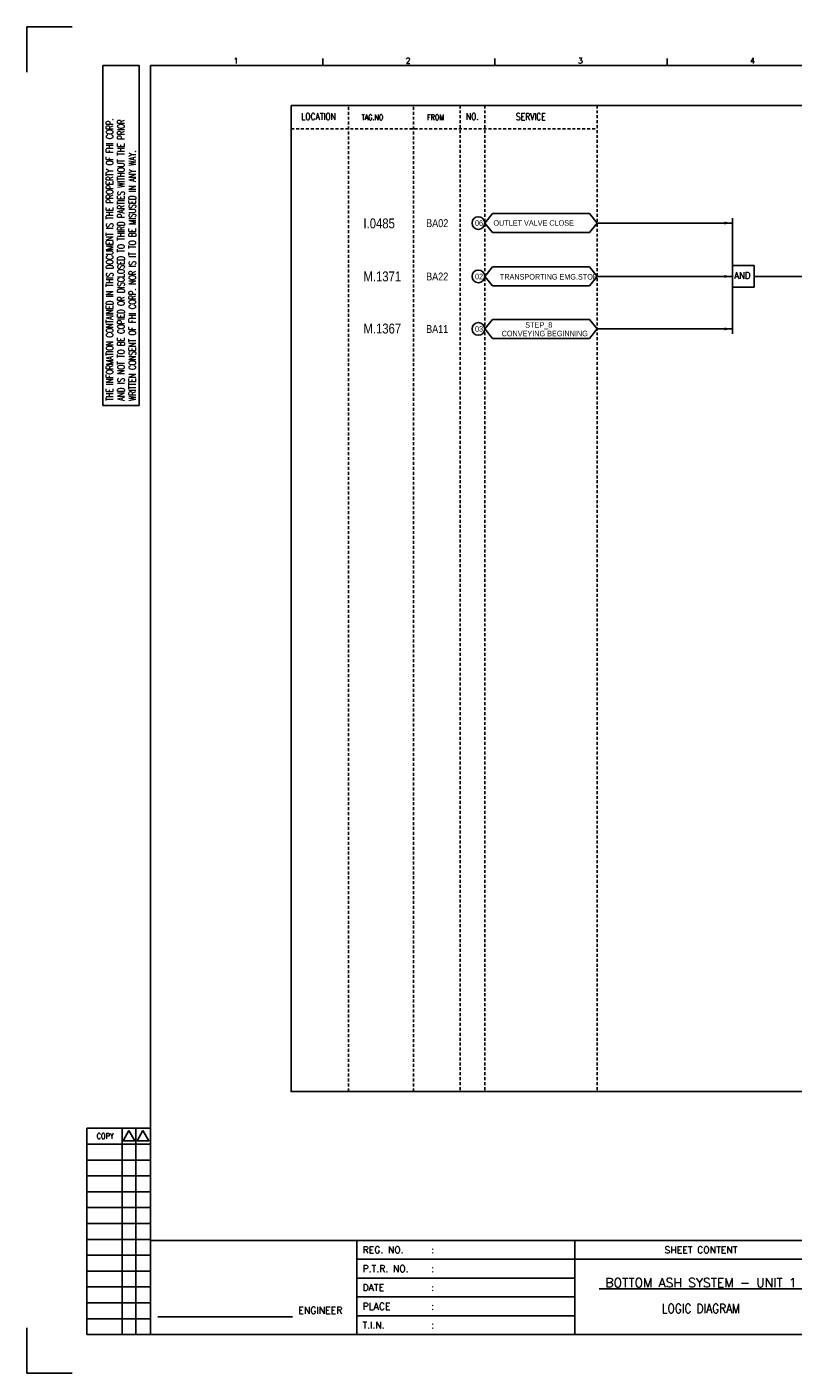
# Model space of a CAD drawing. Extents: x 1576 to 2542, y 416 to 1098.
# Tile 1 of 3: x 1576 to 1965, y 416 to 1098. Entities that reach past the tile are written whole.
import ezdxf
from ezdxf.enums import TextEntityAlignment as Align

# ---------------------------------------------------------------- set-up
doc = ezdxf.new("R2010")
doc.units = 0
doc.header["$MEASUREMENT"] = 0
doc.linetypes.add('HIDDEN', pattern=[4, 1.5, -1, 1.5])
doc.layers.get('0').update_dxf_attribs({"linetype": 'CONTINUOUS'})
doc.layers.get('DEFPOINTS').update_dxf_attribs({"linetype": 'CONTINUOUS'})
for name, color, linetype in [('CON', 4, 'CONTINUOUS'), ('DCS', 7, 'CONTINUOUS'), ('DIM', 3, 'CONTINUOUS'), ('HID', 2, 'HIDDEN'), ('TEXT', 7, 'CONTINUOUS'), ('圖框CON', 4, 'CONTINUOUS'), ('圖框DIM', 3, 'CONTINUOUS'), ('框線', 6, 'CONTINUOUS')]:
    doc.layers.add(name, color=color, linetype=linetype)
doc.styles.add('DAYUKP', font='complex', dxfattribs={"bigfont": 'DAYUKP.SHX'})
doc.styles.add('E4', font='simplex.shx', dxfattribs={"height": 4})
doc.styles.add('ROMANS', font='romans', dxfattribs={"width": 0.8})
doc.styles.add('style3', font='ARIALN.TTF')

# ---------------------------------------------------------------- blocks, each defined once
blk = doc.blocks.new('LEADER')
at = {"layer": 'CON'}
blk.add_solid([(0.85, -0.57), (0.85, -1.57), (3.85, -1.07)], dxfattribs=at)
blk = doc.blocks.new('Sht_Cont_T3')
at = {"layer": 'TEXT', "color": 3, "linetype": 'Continuous', "style": 'E4'}
for tag, p in [('$SHT_CONT_L1$', (55.63, 24.91)), ('$SHT_CONT_L2$', (55.63, 16.61)), ('$SHT_CONT_L3$', (55.63, 8.3))]:
    blk.add_attdef(tag, text='', height=4, dxfattribs=at).set_placement(p, align=Align.MIDDLE)
blk = doc.blocks.new('1')
at = {"layer": 'CON'}
blk.add_lwpolyline([(1523.67, 26.6), (1523.67, 74.29)], dxfattribs=at)
at = {"layer": 'CON', "ltscale": 500}
for points in [[(1523.67, 64.75), (1413.11, 64.75)], [(1651.45, 64.75), (1523.67, 64.75)], [(1523.67, 55.22), (1413.11, 55.22)], [(1523.67, 45.69), (1413.11, 45.69)], [(1523.67, 36.15), (1413.11, 36.15)]]:
    blk.add_lwpolyline(points, dxfattribs=at)
at = {"layer": 'DEFPOINTS'}
for points in [[(1268.99, 689.33), (1246.02, 689.33), (1246.02, 666.36)], [(1268.99, 7.08), (1246.02, 7.08), (1246.02, 30.05)]]:
    blk.add_lwpolyline(points, dxfattribs=at)
at = {"layer": 'DIM'}
for p, q in [((1276.46, 131.12), (1276.46, 26.6)), ((1276.46, 131.12), (1308.62, 131.12)), ((1294.26, 26.6), (1294.26, 131.12)), ((1301.15, 26.6), (1301.15, 131.12)), ((1276.46, 123.08), (1308.62, 123.08)), ((1276.46, 115.04), (1308.62, 115.04)), ((1276.46, 107), (1308.62, 107)), ((1276.46, 98.96), (1308.62, 98.96)), ((1276.46, 90.92), (1308.62, 90.92)), ((1276.46, 82.88), (1308.62, 82.88)), ((1276.46, 74.84), (1308.62, 74.84)), ((1276.46, 66.8), (1308.62, 66.8)), ((1276.46, 58.76), (1308.62, 58.76)), ((1276.46, 50.72), (1308.62, 50.72)), ((1276.46, 42.68), (1308.62, 42.68)), ((1276.46, 34.64), (1308.62, 34.64)), ((1276.46, 26.6), (1308.62, 26.6))]:
    blk.add_line(p, q, dxfattribs=at)
for points in [[(1297.7, 129.98), (1294.72, 124.81), (1300.69, 124.81)], [(1304.83, 129.98), (1301.84, 124.81), (1307.81, 124.81)]]:
    blk.add_lwpolyline(points, close=True, dxfattribs=at)
at = {"layer": '圖框CON'}
for p, q in [((1284.5, 669.81), (1302.87, 669.81)), ((1284.5, 497.52), (1284.5, 669.81)), ((1302.87, 497.52), (1302.87, 669.81)), ((1395.91, 669.85), (1395.91, 673.29)), ((1483.2, 669.85), (1483.2, 673.29)), ((1570.49, 669.85), (1570.49, 673.29)), ((1284.5, 497.52), (1302.87, 497.52))]:
    blk.add_line(p, q, dxfattribs=at)
blk.add_lwpolyline([(1413.11, 26.6), (1413.11, 74.29)], dxfattribs=at)
at = {"layer": '圖框DIM'}
blk.add_line((1312.36, 35.55), (1380.65, 35.55), dxfattribs=at)
at = {"layer": '框線'}
for p, q in [((1308.62, 669.81), (1308.62, 26.6)), ((2181.53, 669.81), (1308.62, 669.81)), ((2181.53, 74.29), (1308.62, 74.29)), ((2181.53, 26.6), (1308.62, 26.6))]:
    blk.add_line(p, q, dxfattribs=at)
at = {"style": 'DAYUKP'}
for s, p in [('1', (1350.64, 670.78)), ('2', (1437.93, 670.78)), ('3', (1525.22, 670.78)), ('4', (1612.51, 670.78))]:
    blk.add_text(s, height=2.87, dxfattribs=at).set_placement(p)
at = {"layer": 'DIM', "style": 'ROMANS', "width": 0.75}
for s, p in [('THE INFORMATION CONTAINED IN THIS DOCUMENT IS THE PROPERTY OF FHI CORP.', (1287.94, 499.82)), ('AND IS NOT TO BE COPIED OR DISCLOSED TO THIRD PARTIES WITHOUT THE PRIOR', (1293.68, 499.82)), ('WRITTEN CONSENT OF FHI CORP. NOR IS IT TO BE MISUSED IN ANY WAY.', (1299.43, 499.82))]:
    blk.add_text(s, height=3.4457, rotation=90, dxfattribs=at).set_placement(p, align=Align.MIDDLE_LEFT)
at = {"layer": 'DIM', "style": 'ROMANS', "width": 0.8}
blk.add_text('COPY', height=2.871, dxfattribs=at).set_placement((1285.64, 127.16), align=Align.MIDDLE)
at = {"layer": 'HID', "ltscale": 500, "style": 'ROMANS'}
for s, height, p in [('REG. NO.', 3.446, (1416.1, 69.52)), (':', 3.45, (1450.9, 69.52)), ('P.T.R. NO.', 3.446, (1416.1, 59.99)), (':', 3.45, (1450.9, 59.99)), ('DATE', 3.446, (1416.1, 50.45)), (':', 3.45, (1450.9, 50.45)), ('PLACE', 3.446, (1416.1, 40.92)), (':', 3.45, (1450.9, 40.92)), ('T.I.N.', 3.446, (1416.1, 31.37)), (':', 3.45, (1450.9, 31.39))]:
    blk.add_text(s, height=height, dxfattribs=at).set_placement(p, align=Align.MIDDLE_LEFT)
blk.add_text('SHEET CONTENT', height=3.4457, dxfattribs=at).set_placement((1587.56, 69.52), align=Align.MIDDLE)
at = {"layer": 'HID', "style": 'ROMANS'}
blk.add_text('ENGINEER', height=3.446, dxfattribs=at).set_placement((1394.71, 37.18), align=Align.CENTER)

msp = doc.modelspace()

# ---------------------------------------------------------------- linework, layer by layer
at = {"layer": 'CON', "color": 6}
for p, q in [((1808.33, 998.4), (1812.23, 1003.22)), ((1861.36, 1003.22), (1812.23, 1003.22)), ((1865.26, 998.4), (1861.36, 1003.22)), ((1808.33, 998.4), (1812.23, 993.59)), ((1865.26, 998.4), (1861.36, 993.59)), ((1933.91, 1000.83), (1933.91, 942.26)), ((1812.23, 993.59), (1861.36, 993.59)), ((1808.33, 971.34), (1812.23, 976.16)), ((1861.36, 976.16), (1812.23, 976.16)), ((1865.26, 971.34), (1861.36, 976.16)), ((1933.91, 965.86), (1933.91, 976.82)), ((1944.77, 976.82), (1933.91, 976.82)), ((1944.77, 965.86), (1944.77, 976.82)), ((1808.33, 971.34), (1812.23, 966.53)), ((1865.26, 971.34), (1861.36, 966.53)), ((1812.23, 966.53), (1861.36, 966.53)), ((1944.77, 965.86), (1933.91, 965.86)), ((1808.33, 944.76), (1812.23, 949.58)), ((1861.36, 949.58), (1812.23, 949.58)), ((1865.26, 944.76), (1861.36, 949.58)), ((1808.33, 944.76), (1812.23, 939.94)), ((1865.26, 944.76), (1861.36, 939.94)), ((1812.23, 939.94), (1861.36, 939.94))]:
    msp.add_line(p, q, dxfattribs=at)
at = {"layer": 'CON'}
for p, q in [((1865.26, 998.4), (1933.91, 998.4)), ((1865.26, 971.34), (1933.91, 971.34)), ((1944.77, 971.34), (1982.35, 971.34)), ((1865.26, 944.76), (1933.91, 944.76))]:
    msp.add_line(p, q, dxfattribs=at)
msp.add_lwpolyline([(1710.21, 1058.01), (2424.21, 1058.01), (2424.21, 558.2), (1710.21, 558.2)], close=True, dxfattribs=at)
for centre in [(1805.11, 998.4), (1805.11, 971.34), (1805.11, 944.76)]:
    msp.add_circle(centre, 3.21, dxfattribs=at)
at = {"layer": 'HID'}
for p, q in [((1795.9, 1058.01), (1795.9, 558.18)), ((1808.33, 1058.01), (1808.33, 558.18)), ((1865.26, 1058.01), (1865.26, 558.2)), ((1739.26, 1057.31), (1739.26, 558.2)), ((1772.18, 1057.31), (1772.18, 558.2)), ((1710.21, 1046.1), (1865.26, 1046.1))]:
    msp.add_line(p, q, dxfattribs=at)

# ---------------------------------------------------------------- block references
msp.add_blockref('1', (330.31, 408.47))
at = {"layer": 'CON', "xscale": 1.4, "yscale": 1.4, "zscale": 1.4}
for p in [(1928.52, 999.89), (1928.52, 972.84), (1928.52, 946.25)]:
    msp.add_blockref('LEADER', p, dxfattribs=at)
at = {"layer": 'TEXT', "color": 0}
ref = msp.add_blockref('Sht_Cont_T3', (1853.98, 435.07), dxfattribs=dict(at, xscale=1.148576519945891, yscale=1.148576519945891, zscale=1.148576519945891))
ref.add_attrib('$SHT_CONT_L1$', '%%U BOTTOM ASH SYSTEM - UNIT 1 ', dxfattribs={"color": 3, "linetype": 'Continuous', "height": 4.5943, "style": 'E4'}).set_placement((1917.88, 463.68), align=Align.TOP_CENTER)
ref.add_attrib('$SHT_CONT_L3$', 'LOGIC DIAGRAM', dxfattribs={"color": 3, "linetype": 'Continuous', "height": 4.5943, "style": 'E4', "width": 0.85}).set_placement((1917.88, 444.61), align=Align.BOTTOM_CENTER)

# ---------------------------------------------------------------- texts
at = {"layer": 'CON', "style": 'ROMANS', "width": 0.8}
for s, p in [('LOCATION', (1724.13, 1052.4)), ('NO.', (1802.03, 1052.4)), ('SERVICE', (1831.68, 1052.33))]:
    msp.add_text(s, height=3.5, dxfattribs=at).set_placement(p, align=Align.MIDDLE)
at = {"layer": 'CON', "style": 'ROMANS'}
for s, height, width, p in [('TAG.NO', 2.8, 0.8, (1745.87, 1049.75)), ('FROM', 2.8, 0.8, (1779.12, 1049.75)), ('AND', 3.5, 0.9, (1934.7, 969.03))]:
    msp.add_text(s, height=height, dxfattribs=dict(at, width=width)).set_placement(p, align=Align.BOTTOM_LEFT)
at = {"layer": 'CON', "style": 'style3'}
for s, p in [('BA02', (1778.62, 998.35)), ('BA22', (1778.62, 971.29)), ('BA11', (1778.62, 944.71))]:
    msp.add_text(s, height=4, dxfattribs=at).set_placement(p, align=Align.MIDDLE_LEFT)
for s, p in [('06', (1803.38, 996.12)), ('OUTLET VALVE CLOSE', (1812.72, 996.19)), ('02', (1803.38, 969.06)), ('TRANSPORTING EMG.STOP', (1816, 968.92)), ('03', (1803.38, 942.48)), ('CONVEYING BEGINNING', (1816.89, 940.17)), ('STEP_8', (1828.87, 944.52))]:
    msp.add_text(s, height=2.8, dxfattribs=at).set_placement(p, align=Align.BOTTOM_LEFT)
at = {"layer": 'DCS', "linetype": 'ByBlock', "style": 'style3'}
for s, p in [('I.0485', (1746.85, 995.71)), ('M.1371', (1746.85, 968.85)), ('M.1367', (1746.85, 942.43))]:
    msp.add_text(s, height=5, dxfattribs=at).set_placement(p)

doc.saveas('drawing.dxf')
